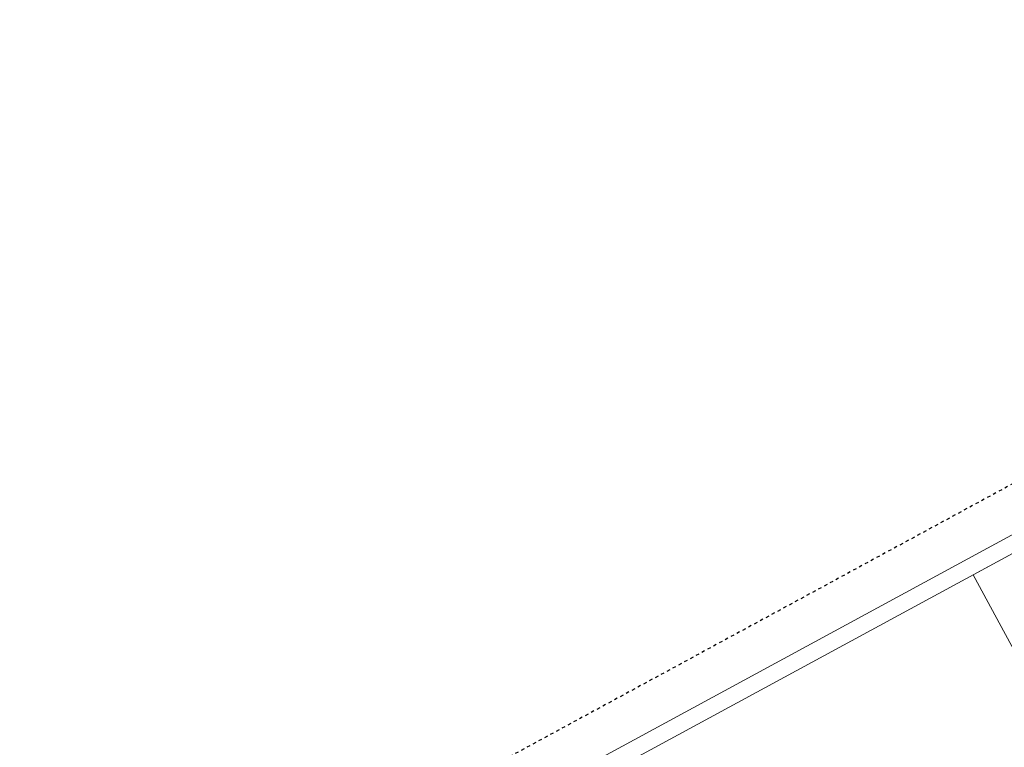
# Model space of a CAD drawing. Header units: metres. Extents: x 7437397 to 7437776, y 5556446 to 5556944.
# Tile 15 of 45: x 7437397 to 7437546, y 5556834 to 5556944. Entities that reach past the tile are written whole.
import ezdxf

# ---------------------------------------------------------------- set-up
doc = ezdxf.new("R2010")
doc.units = ezdxf.units.M
doc.header["$MEASUREMENT"] = 0
doc.linetypes.add('PTRW01_01-500', pattern=[1, 0.5, -0.5])
for name, color, linetype, lineweight in [('_arkusz', 7, 'Continuous', 13), ('_legenda', 7, 'Continuous', 0), ('Warstwa 2', 250, 'Continuous', 5)]:
    doc.layers.add(name, color=color, linetype=linetype, lineweight=lineweight)

msp = doc.modelspace()

# ---------------------------------------------------------------- linework, layer by layer
at = {"layer": '_arkusz', "flags": 128}
for points in [[(7437515.216, 5556617.416), (7437771.128, 5556756.173), (7437674.245, 5556934.858), (7437418.332, 5556796.101), (7437515.216, 5556617.416)], [(7437515.216, 5556617.416), (7437771.128, 5556756.173), (7437674.245, 5556934.858), (7437418.332, 5556796.101), (7437515.216, 5556617.416)], [(7437516.222, 5556620.805), (7437767.739, 5556757.179), (7437673.239, 5556931.468), (7437421.721, 5556795.095), (7437516.222, 5556620.805)], [(7437516.222, 5556620.805), (7437767.739, 5556757.179), (7437673.239, 5556931.468), (7437421.721, 5556795.095), (7437516.222, 5556620.805)]]:
    msp.add_lwpolyline(points, close=True, dxfattribs=at)
at = {"layer": '_legenda', "flags": 128}
msp.add_lwpolyline([(7437560.023, 5556825.103), (7437625.33, 5556860.513), (7437606.482, 5556895.273), (7437541.176, 5556859.863), (7437560.023, 5556825.103)], close=True, dxfattribs=at)
at = {"layer": 'Warstwa 2', "color": 5, "linetype": 'PTRW01_01-500', "lineweight": 30, "flags": 128}
msp.add_lwpolyline([(7437497.381, 5556607.746), (7437776.307, 5556758.981), (7437676.21, 5556943.59), (7437397.285, 5556792.356), (7437497.381, 5556607.746)], close=True, dxfattribs=at)

doc.saveas('drawing.dxf')
